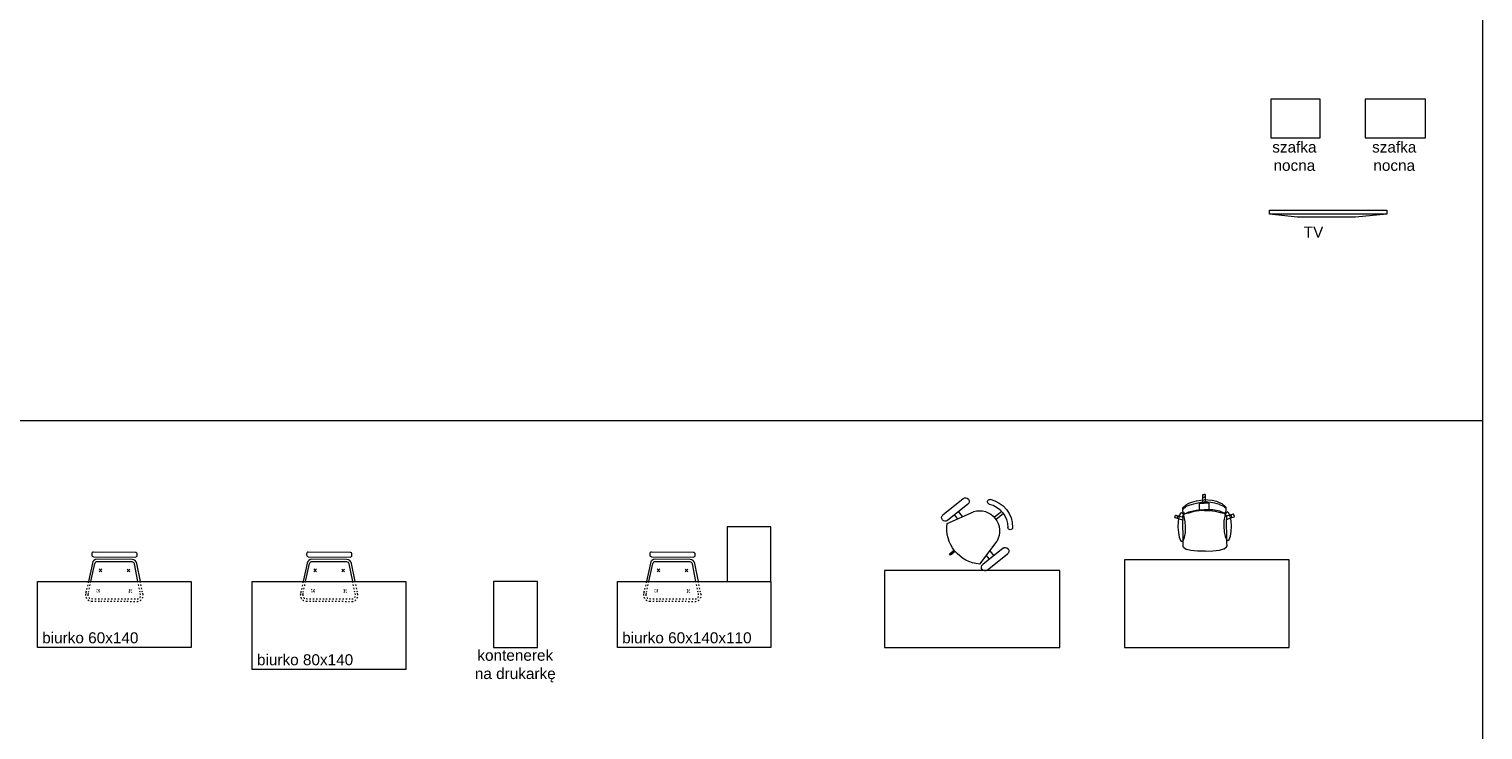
# Model space of a CAD drawing. Header units: millimetres. Extents: x -2720 to 125583, y -8970 to 34912.
# Tile 5 of 105: x -2046 to -720, y -1327 to -688. Entities that reach past the tile are written whole.
import ezdxf

# ---------------------------------------------------------------- set-up
doc = ezdxf.new("R2010")
doc.units = ezdxf.units.MM
doc.linetypes.add('ACAD_ISO03W100', pattern=[30, 12, -18])
doc.layers.add('A_OPISY', color=40, linetype='Continuous', lineweight=9)
doc.layers.add('A_WYPOSAŻENIE', color=181, linetype='Continuous', lineweight=9)
doc.styles.get("Standard").update_dxf_attribs({"font": 'arial.ttf'})

# ---------------------------------------------------------------- blocks, each defined once
blk = doc.blocks.new('BIURKO')
for p, q in [((20467.5, 26135.3), (20467.5, 26285.3)), ((20467.5, 26285.3), (20547.5, 26285.3)), ((20547.5, 26285.3), (20547.5, 26135.3)), ((20547.5, 26135.3), (20467.5, 26135.3))]:
    blk.add_line(p, q)
at = {"linetype": 'Continuous'}
for points in [[(20565.9, 26228.6), (20584.2, 26228.2), (20585.6, 26232), (20586.7, 26235.1), (20587, 26235.3), (20589, 26234.6), (20589.1, 26234.2), (20588.1, 26231.1), (20587.2, 26228.2), (20589.6, 26226.6), (20591.6, 26222.2), (20592.9, 26215.7), (20593, 26212.5), (20596.4, 26212.4), (20599, 26212.3), (20599, 26209.4), (20603.3, 26209.1), (20606.5, 26209.1), (20606.8, 26208.8), (20606.8, 26207.8)], [(20555.2, 26208.7), (20555.5, 26215.7), (20555.6, 26215.8), (20556.3, 26221.8), (20557.3, 26225.8), (20557.4, 26226), (20559.3, 26228.3), (20560, 26228.7), (20562.8, 26228.6), (20565.9, 26228.6)], [(20587.2, 26228.2), (20584.2, 26228.2), (20584.2, 26228.2)], [(20585.6, 26232), (20585.9, 26232.4), (20586.3, 26232.8), (20586.7, 26232.9), (20587.3, 26232.8), (20587.7, 26232.6), (20588, 26232.2), (20588.2, 26231.6), (20588.1, 26231.1)], [(20592.4, 26208), (20592.2, 26213.1), (20591.6, 26217.9), (20590.4, 26222.4), (20589.9, 26225.8), (20590.9, 26227.4), (20592.5, 26227.8), (20593.4, 26227.9), (20594, 26227.7), (20595, 26227.7), (20596, 26227), (20598.5, 26224.2), (20599.4, 26221.9), (20600.4, 26219.2), (20601.3, 26215), (20601.8, 26211.1)], [(20594, 26227.7), (20594.9, 26227), (20596.3, 26225.3)], [(20597.7, 26221.7), (20596.3, 26225.3)], [(20597.7, 26221.7), (20598.9, 26217.4), (20598.9, 26217.4)], [(20555.2, 26208.7), (20555.3, 26201.7), (20555.3, 26201.6), (20555.8, 26195.6), (20556.7, 26191.6), (20556.8, 26191.3), (20558.5, 26189), (20559.3, 26188.6), (20562, 26188.5), (20565.1, 26188.5)], [(20593, 26212.5), (20593.2, 26208)], [(20598.9, 26217.4), (20599.6, 26213.9)], [(20599, 26209.4), (20599, 26207.9)], [(20599.6, 26213.9), (20600, 26211), (20600.1, 26207.9)], [(20601.8, 26211.1), (20601.9, 26207.9)], [(20603.3, 26209.1), (20603.9, 26209), (20604.2, 26208.8), (20604.5, 26208.3), (20604.6, 26207.8)], [(20565.1, 26188.5), (20583.4, 26188.2), (20584.7, 26184.3), (20585.7, 26181.2), (20586, 26181.1), (20588, 26181.7), (20588.2, 26181.9), (20587.3, 26185.1), (20586.5, 26188.1), (20588.9, 26189.6), (20591.1, 26193.9), (20592.6, 26200.4), (20592.9, 26203.6), (20596.2, 26203.6), (20598.9, 26203.5), (20598.9, 26206.5), (20603.3, 26206.5), (20606.5, 26206.5), (20606.8, 26206.7), (20606.8, 26207.8)], [(20592.4, 26208), (20592.1, 26203.1), (20591.3, 26198.3), (20589.9, 26193.8), (20589.2, 26190.4), (20590.2, 26188.8), (20591.7, 26188.3), (20592.7, 26188.2), (20593.3, 26188.3), (20594.3, 26188.3), (20595.3, 26189), (20597.9, 26191.7), (20598.9, 26193.9), (20600, 26196.6), (20601, 26200.8), (20601.6, 26204.6)], [(20592.9, 26203.6), (20593.2, 26208)], [(20597.2, 26194.2), (20598.5, 26198.4), (20598.5, 26198.4)], [(20598.5, 26198.4), (20599.4, 26201.9)], [(20598.9, 26206.5), (20599, 26207.9)], [(20599.4, 26201.9), (20599.9, 26204.8), (20600.1, 26207.9)], [(20601.6, 26204.6), (20601.9, 26207.9)], [(20603.3, 26206.5), (20603.8, 26206.6), (20604.2, 26206.9), (20604.5, 26207.3), (20604.6, 26207.8)], [(20586.5, 26188.1), (20583.4, 26188.2), (20583.4, 26188.2)], [(20584.7, 26184.3), (20585, 26183.9), (20585.4, 26183.5), (20585.9, 26183.4), (20586.4, 26183.4), (20586.8, 26183.6), (20587.2, 26184.1), (20587.4, 26184.5), (20587.3, 26185.1)], [(20593.3, 26188.3), (20594.2, 26189), (20595.7, 26190.7)], [(20597.2, 26194.2), (20595.7, 26190.7)]]:
    blk.add_lwpolyline(points, dxfattribs=at)
for points in [[(20578, 26232.8), (20583, 26232.4), (20587.2, 26231.6), (20590, 26230.3), (20591, 26229), (20590, 26227.6), (20587.1, 26226.5), (20582.9, 26225.8), (20577.9, 26225.7), (20572.9, 26226.1), (20568.7, 26226.9), (20565.9, 26228.1), (20564.9, 26229.4), (20565.9, 26230.7), (20568.8, 26231.9), (20573.1, 26232.5)], [(20577.1, 26183.9), (20572.2, 26184.3), (20567.9, 26185.1), (20565.1, 26186.3), (20564.2, 26187.6), (20565.2, 26189), (20568, 26190), (20572.3, 26190.8), (20577.3, 26190.9), (20582.2, 26190.5), (20586.5, 26189.7), (20589.3, 26188.5), (20590.2, 26187.1), (20589.2, 26185.8), (20586.4, 26184.8), (20582.2, 26184)]]:
    blk.add_lwpolyline(points, close=True, dxfattribs=at)
blk = doc.blocks.new('ł12')
at = {"layer": 'A_WYPOSAŻENIE'}
for points in [[(-4532.2, 3653.3), (-4535.5, 3669.8, 0.365317), (-4539.8, 3673.5), (-4571.7, 3673.7, 0.365317), (-4576, 3670.1), (-4579.6, 3653.3)], [(-4534.4, 3653.3), (-4537.7, 3669.4, 0.369708), (-4539.8, 3671.3), (-4571.7, 3671.5, 0.365317), (-4573.8, 3669.7)]]:
    blk.add_lwpolyline(points, format="xyb", dxfattribs=at)
blk.add_lwpolyline([(-4574.9, 3676), (-4536.8, 3675.7, 0.414214), (-4535.1, 3677.3), (-4535.1, 3678.4, 0.414214), (-4536.8, 3680), (-4574.9, 3680.3, 0.414214), (-4576.5, 3678.7), (-4576.5, 3677.6, 0.414214)], format="xyb", close=True, dxfattribs=at)
for points in [[(-4577.4, 3653.3), (-4573.8, 3669.7)], [(-4567.3, 3664.9), (-4569.8, 3662.4)], [(-4567.3, 3662.4), (-4569.8, 3664.9)], [(-4544.3, 3662.2), (-4541.8, 3664.7)], [(-4544.3, 3664.7), (-4541.8, 3662.2)]]:
    blk.add_lwpolyline(points, dxfattribs=at)
at = {"layer": 'A_WYPOSAŻENIE', "linetype": 'ACAD_ISO03W100', "ltscale": 0.1}
for points in [[(-4579.6, 3653.3), (-4581.8, 3643.6)], [(-4579.5, 3643.6), (-4577.4, 3653.3)], [(-4569.4, 3643.6), (-4571.9, 3646.2)], [(-4569.4, 3646.2), (-4571.9, 3643.7)], [(-4542.5, 3643.4), (-4540, 3646)], [(-4542.5, 3646), (-4540, 3643.4)], [(-4532.5, 3643.6), (-4534.4, 3653.3)], [(-4530.2, 3643.6), (-4530.2, 3643.6), (-4532.2, 3653.3)], [(-4579.9, 3641.7), (-4579.5, 3643.6)], [(-4532.5, 3643.6), (-4532.5, 3643.6)]]:
    blk.add_lwpolyline(points, dxfattribs=at)
for points in [[(-4581.8, 3643.6), (-4582.1, 3642, 0.464861), (-4576.8, 3635.6), (-4568.4, 3635.6), (-4535.3, 3635.3, 0.464861), (-4529.8, 3641.6), (-4530.2, 3643.6)], [(-4580, 3641.6, 0.461561), (-4576.8, 3637.8), (-4535.2, 3637.5)], [(-4535.2, 3637.5, 0.461561), (-4532, 3641.2), (-4532.5, 3643.6)]]:
    blk.add_lwpolyline(points, format="xyb", dxfattribs=at)
blk = doc.blocks.new('A$C24F04D3E')
for p, q in [((52.4, 102.3), (52.4, 87.9)), ((56.7, 102.3), (56.7, 87.9)), ((0.7, 29.3), (0.7, 68.8)), ((11.7, 68.8), (11.7, 29.3)), ((26, 68.5), (15.1, 25.9)), ((94, 25.9), (83.1, 68.5)), ((97.5, 68.8), (97.5, 29.3)), ((108.4, 29.3), (108.4, 68.8)), ((21.5, 50.7), (11.7, 50.7)), ((87.7, 50.7), (97.5, 50.7)), ((11.7, 42.5), (19.4, 42.5)), ((97.5, 42.5), (89.8, 42.5)), ((53.4, 9.1), (53.4, 0)), ((53.4, 0), (55.7, 0)), ((55.7, 0), (55.7, 9.1))]:
    blk.add_line(p, q)
for centre, radius, start, end in [((29.7, 97.3), 3.67, 136.3492, 301.8818), ((54.6, 66), 43.6, 50.8845, 129.1155), ((54.6, 66), 36.3, 50.8845, 129.1155), ((79.4, 97.3), 3.67, 238.1182, 43.6508), ((6.2, 68.8), 5.49, 0, 180), ((54.6, 57.3), 30.7, 21.5956, 158.4044), ((102.9, 68.8), 5.49, 0, 180), ((6.2, 29.3), 5.49, 180, 0), ((54.6, 63.6), 54.6, 223.7116, 316.2884), ((102.9, 29.3), 5.49, 180, 0)]:
    blk.add_arc(centre, radius, start, end)
blk = doc.blocks.new('telewizor')
for points in [[(0, 53), (0, 0), (2.8, -25.5), (6.4, -25.5), (6.4, 81.5), (2.8, 81.5), (0, 53)], [(2.8, 81.5), (2.8, -25.5)]]:
    blk.add_lwpolyline(points)

msp = doc.modelspace()

# ---------------------------------------------------------------- linework, layer by layer
at = {"layer": 'A_OPISY'}
for points in [[(-720.25, 408.89), (-2720.25, 408.89), (-2720.25, -2127.07), (-720.25, -2127.07)], [(-913.75, -752.23), (-913.75, -787.23), (-868.75, -787.23), (-868.75, -752.23)], [(-827.72, -752.23), (-827.72, -787.23), (-772.72, -787.23), (-772.72, -752.23)], [(-2038.21, -1191.76), (-1898.21, -1191.76), (-1898.21, -1251.76), (-2038.21, -1251.76)], [(-1842.38, -1191.76), (-1702.38, -1191.76), (-1702.38, -1271.76), (-1842.38, -1271.76)], [(-1622.4, -1191.76), (-1622.4, -1251.76), (-1582.4, -1251.76), (-1582.4, -1191.76)]]:
    msp.add_lwpolyline(points, close=True, dxfattribs=at)
for points in [[(-2720.25, -1044.91), (-720.25, -1044.91)], [(-1369.4, -1191.76), (-1369.4, -1141.76), (-1409.4, -1141.76), (-1409.4, -1191.76)], [(-1369.4, -1191.76), (-1369.4, -1251.76), (-1509.4, -1251.76), (-1509.4, -1191.76), (-1409.4, -1191.76)], [(-1409.4, -1191.76), (-1369.4, -1191.76)], [(-1265.89, -1251.76), (-1105.89, -1251.76), (-1105.89, -1181.76), (-1105.89, -1181.76), (-1105.89, -1181.76), (-1265.89, -1181.76), (-1265.89, -1251.76)]]:
    msp.add_lwpolyline(points, dxfattribs=at)

# ---------------------------------------------------------------- block references
at = {"layer": 'A_OPISY', "xscale": -1, "rotation": 270}
for name, p in [('telewizor', (-889.5, -859.78)), ('BIURKO', (-27182.22, -21719.27))]:
    msp.add_blockref(name, p, dxfattribs=at)
at = {"layer": 'A_OPISY', "xscale": -0.6, "yscale": 0.6, "zscale": 0.6, "rotation": 308.5907366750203}
msp.add_blockref('A$C24F04D3E', (-1185.74, -1192.64), dxfattribs=at)
at = {"layer": 'A_OPISY'}
for p in [(2587.79, -4845.09), (2783.62, -4845.09), (3096.6, -4845.09)]:
    msp.add_blockref('ł12', p, dxfattribs=at)

# ---------------------------------------------------------------- texts
at = {"layer": 'A_OPISY', "ltscale": 0.5, "char_height": 10, "attachment_point": 1}
for s, width, heights, insert in [('\\pxqc;szafka\\Pnocna', 50.4865, [47.58], (-917.42, -790.75)), ('\\pxqc;szafka\\Pnocna', 50.4865, [47.58], (-826.38, -790.75)), ('\\pxqc;TV', 50.4865, [47.58], (-899.94, -868.2)), ('biurko 60x140', 173.7565, [19.08], (-2033.95, -1237.94)), ('biurko 60x140x110', 173.7565, [19.08], (-1505.13, -1237.94)), ('biurko 80x140', 173.7565, [19.08], (-1838.11, -1257.94)), ('\\pxqc;kontenerek\\Pna drukarkę', 82.5344, [70.13], (-1643.85, -1253.86))]:
    msp.add_mtext_dynamic_manual_height_columns(s, width=width, gutter_width=12.5, heights=heights, dxfattribs=dict(at, insert=insert))

doc.saveas('drawing.dxf')
